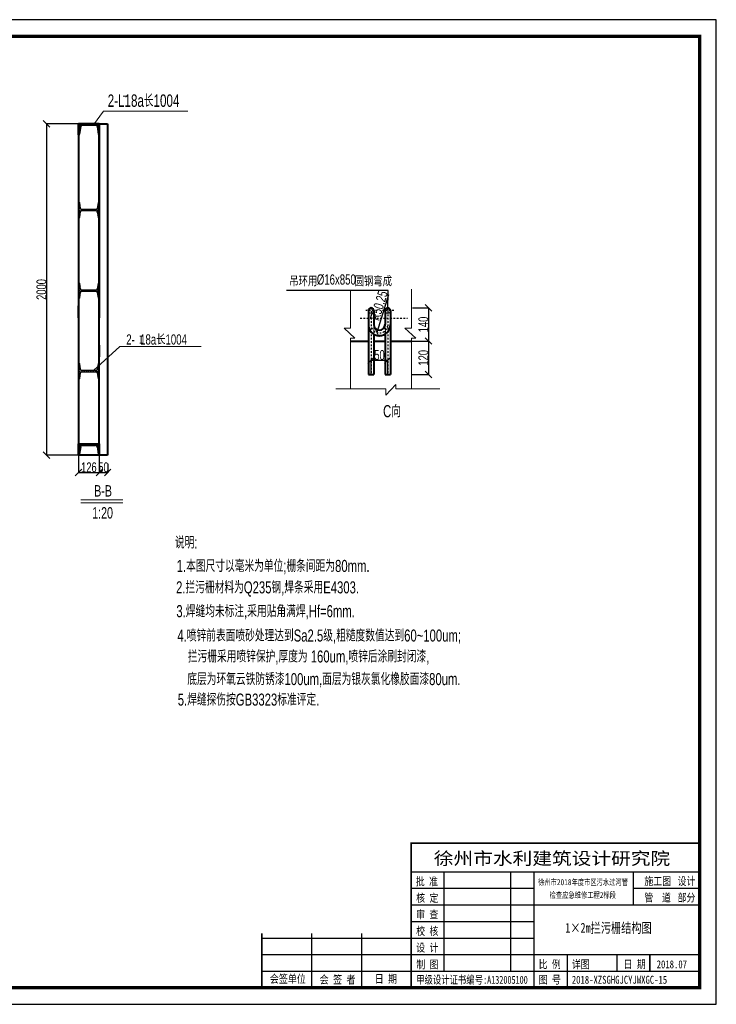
# Model space of a CAD drawing. Header units: millimetres. Extents: x 155903 to 179573, y -3569 to 2408.
# Tile 2 of 4: x 160103 to 164303, y -3569 to 2371. Entities that reach past the tile are written whole.
import ezdxf

# ---------------------------------------------------------------- set-up
doc = ezdxf.new("R2010")
doc.units = ezdxf.units.MM
doc.header["$LTSCALE"] = 10
doc.linetypes.add('ACAD_ISO02W100', pattern=[15, 12, -3])
doc.linetypes.add('DASHDOTX2', pattern=[2, 1, -0.5, 0, -0.5])
doc.layers.get('Defpoints').update_dxf_attribs({"color": 241})
doc.layers.add('图框', color=7, linetype='Continuous')
doc.layers.add('轴线', color=3, linetype='DASHDOTX2')
for name, color, linetype, lineweight in [('标注', 4, 'Continuous', 13), ('标注线', 4, 'Continuous', 13), ('粗实线', 7, 'Continuous', 35), ('细实线', 1, 'Continuous', 15), ('虚线', 2, 'ACAD_ISO02W100', 15), ('轮廓线', 1, 'Continuous', 40)]:
    doc.layers.add(name, color=color, linetype=linetype, lineweight=lineweight)
doc.styles.add('HZTXT-E', font='hztxt_e.shx', dxfattribs={"width": 0.7, "bigfont": 'hzdx.shx'})
doc.styles.get("Standard").update_dxf_attribs({"font": 'hztxt_e.shx', "width": 0.7, "bigfont": 'hzdx.shx'})
doc.styles.add('图框', font='simfang.ttf', dxfattribs={"width": 0.8, "height": 4})
doc.dimstyles.new('ISO-25', dxfattribs={"dimtxt": 2.5, "dimasz": 2.5, "dimexe": 1.25, "dimexo": 0.625, "dimtad": 1, "dimtxsty": 'Standard', "dimblk": 'OBLIQUE', "dimcen": 2.5, "dimadec": 0, "dimazin": 0, "dimtfac": 1, "dimtmove": 0, "dimatfit": 3, "dimldrblk": 'OBLIQUE', "dimfxl": 0, "dimarcsym": 0})
pattern_1 = [(135, (0, 500), (-6.7351921, -6.7351921), [])]

# ---------------------------------------------------------------- blocks, each defined once
blk = doc.blocks.new('_OBLIQUE')
at = {"color": 0, "linetype": 'ByBlock'}
blk.add_line((-0.5, -0.5), (0.5, 0.5), dxfattribs=at)
blk = doc.blocks.new('*D5')
at = {"layer": 'Defpoints', "color": 0}
for p in [(162464.8, 433), (162464.8, 230.5), (162568, 230.5)]:
    blk.add_point(p, dxfattribs=at)
at = {"layer": '标注线', "color": 0, "lineweight": -2}
for p, q in [((162465.5, 433), (162569.3, 433)), ((162568, 433), (162568, 230.5)), ((162465.5, 230.5), (162569.3, 230.5))]:
    blk.add_line(p, q, dxfattribs=at)
at = {"layer": '标注线', "color": 0, "lineweight": -2, "xscale": 40, "yscale": 40, "zscale": 40}
for p, rotation in [((162568, 433), 90), ((162568, 230.5), 270)]:
    blk.add_blockref('_OBLIQUE', p, dxfattribs=dict(at, rotation=rotation))
at = {"layer": '标注线', "color": 0, "insert": (162537.4, 331.8), "char_height": 60, "attachment_point": 5, "rotation": 90, "style": 'HZTXT-E'}
blk.add_mtext('120', dxfattribs=at)
blk = doc.blocks.new('*D6')
at = {"layer": 'Defpoints', "color": 0}
for p in [(162470.8, 632.5), (162470.8, 433), (162568, 433)]:
    blk.add_point(p, dxfattribs=at)
at = {"layer": '标注线', "color": 0, "lineweight": -2}
for p, q in [((162471.5, 632.5), (162569.3, 632.5)), ((162568, 632.5), (162568, 433)), ((162471.5, 433), (162569.3, 433))]:
    blk.add_line(p, q, dxfattribs=at)
at = {"layer": '标注线', "color": 0, "lineweight": -2, "xscale": 40, "yscale": 40, "zscale": 40}
for p, rotation in [((162568, 632.5), 90), ((162568, 433), 270)]:
    blk.add_blockref('_OBLIQUE', p, dxfattribs=dict(at, rotation=rotation))
at = {"layer": '标注线', "color": 0, "insert": (162537.4, 532.8), "char_height": 60, "attachment_point": 5, "rotation": 90, "style": 'HZTXT-E'}
blk.add_mtext('140', dxfattribs=at)
blk = doc.blocks.new('*D7')
at = {"layer": 'Defpoints', "color": 0}
for p in [(162322.5, 317.5), (162222, 230.5), (162322.5, 230.5)]:
    blk.add_point(p, dxfattribs=at)
at = {"layer": '标注线', "color": 0, "lineweight": -2}
for p, q in [((162222, 231.1), (162222, 318.8)), ((162222, 317.5), (162322.5, 317.5)), ((162322.5, 231.1), (162322.5, 318.8))]:
    blk.add_line(p, q, dxfattribs=at)
at = {"layer": '标注线', "color": 0, "lineweight": -2, "xscale": 40, "yscale": 40, "zscale": 40, "rotation": 180}
blk.add_blockref('_OBLIQUE', (162222, 317.5), dxfattribs=at)
at = {"layer": '标注线', "color": 0, "lineweight": -2, "xscale": 40, "yscale": 40, "zscale": 40}
blk.add_blockref('_OBLIQUE', (162322.5, 317.5), dxfattribs=at)
at = {"layer": '标注线', "color": 0, "insert": (162272.5, 348.1), "char_height": 60, "attachment_point": 5, "style": 'HZTXT-E'}
blk.add_mtext('50', dxfattribs=at)
blk = doc.blocks.new('*D10')
at = {"layer": 'Defpoints', "color": 0}
for p in [(160457.3, 1744), (160265.2, -256.2), (160457.3, -256.2)]:
    blk.add_point(p, dxfattribs=at)
at = {"layer": '标注线', "color": 0, "lineweight": -2}
for p, q in [((160456.6, 1744), (160263.9, 1744)), ((160265.2, 1744), (160265.2, -256.2)), ((160456.6, -256.2), (160263.9, -256.2))]:
    blk.add_line(p, q, dxfattribs=at)
at = {"layer": '标注线', "color": 0, "lineweight": -2, "xscale": 40, "yscale": 40, "zscale": 40}
for p, rotation in [((160265.2, 1744), 90), ((160265.2, -256.2), 270)]:
    blk.add_blockref('_OBLIQUE', p, dxfattribs=dict(at, rotation=rotation))
at = {"layer": '标注线', "color": 0, "insert": (160234.6, 743.9), "char_height": 60, "attachment_point": 5, "rotation": 90, "style": 'HZTXT-E'}
blk.add_mtext('2000', dxfattribs=at)
blk = doc.blocks.new('I18a')
at = {"layer": '轮廓线'}
for p, q in [((-634506.6, -107244.9), (-634380.6, -107244.9)), ((-634506.6, -107312.9), (-634506.6, -107244.9)), ((-634506.6, -107244.9), (-634506.6, -107251.9)), ((-634506.6, -107251.9), (-634506.6, -107262.4)), ((-634506.6, -107251.9), (-634506.6, -107262.4)), ((-634495, -107262.4), (-634501.4, -107307.7)), ((-634484.5, -107251.9), (-634402.7, -107251.9)), ((-634392.2, -107262.4), (-634385.9, -107307.7)), ((-634380.6, -107244.9), (-634380.6, -107312.9)), ((-634506.6, -107312.9), (-634506.6, -107307.7))]:
    blk.add_line(p, q, dxfattribs=at)
for centre, radius, start, end in [((-634484.5, -107262.4), 10.5, 90, 180), ((-634402.7, -107262.4), 10.5, 0, 90), ((-634506.6, -107307.7), 5.25, 270, 0), ((-634380.6, -107307.7), 5.25, 180, 270)]:
    blk.add_arc(centre, radius, start, end, dxfattribs=at)
blk = doc.blocks.new('*D11')
at = {"layer": 'Defpoints', "color": 0}
for p in [(160457.3, -256.2), (160583.3, -256.2), (160583.3, -359.9)]:
    blk.add_point(p, dxfattribs=at)
at = {"layer": '标注线', "color": 0, "lineweight": -2}
for p, q in [((160457.3, -256.8), (160457.3, -361.2)), ((160583.3, -256.8), (160583.3, -361.2)), ((160457.3, -359.9), (160583.3, -359.9))]:
    blk.add_line(p, q, dxfattribs=at)
at = {"layer": '标注线', "color": 0, "lineweight": -2, "xscale": 40, "yscale": 40, "zscale": 40, "rotation": 180}
blk.add_blockref('_OBLIQUE', (160457.3, -359.9), dxfattribs=at)
at = {"layer": '标注线', "color": 0, "lineweight": -2, "xscale": 40, "yscale": 40, "zscale": 40}
blk.add_blockref('_OBLIQUE', (160583.3, -359.9), dxfattribs=at)
at = {"layer": '标注线', "color": 0, "insert": (160520.3, -329.3), "char_height": 60, "attachment_point": 5, "style": 'HZTXT-E'}
blk.add_mtext('126', dxfattribs=at)
blk = doc.blocks.new('*D13')
at = {"layer": 'Defpoints', "color": 0}
for p in [(160583.6, -316.5), (160633.6, -306.5), (160633.6, -360)]:
    blk.add_point(p, dxfattribs=at)
at = {"layer": '标注线', "color": 0, "lineweight": -2}
for p, q in [((160583.6, -317.2), (160583.6, -361.3)), ((160633.6, -307.2), (160633.6, -361.3)), ((160583.6, -360), (160633.6, -360))]:
    blk.add_line(p, q, dxfattribs=at)
at = {"layer": '标注线', "color": 0, "lineweight": -2, "xscale": 40, "yscale": 40, "zscale": 40, "rotation": 180}
blk.add_blockref('_OBLIQUE', (160583.6, -360), dxfattribs=at)
at = {"layer": '标注线', "color": 0, "lineweight": -2, "xscale": 40, "yscale": 40, "zscale": 40}
blk.add_blockref('_OBLIQUE', (160633.6, -360), dxfattribs=at)
at = {"layer": '标注线', "color": 0, "insert": (160608.6, -329.4), "char_height": 60, "attachment_point": 5, "style": 'HZTXT-E'}
blk.add_mtext('50', dxfattribs=at)
blk = doc.blocks.new('*D15')
at = {"layer": 'Defpoints', "color": 0}
for p in [(162257.4, 484), (162272.2, 532)]:
    blk.add_point(p, dxfattribs=at)
at = {"layer": '标注线', "color": 0, "lineweight": -2}
blk.add_line((162327.3, 710.7), (162257.4, 484), dxfattribs=at)
at = {"layer": '标注线', "color": 0, "lineweight": -2, "xscale": 40, "yscale": 40, "zscale": 40, "rotation": 252.8681694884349}
blk.add_blockref('_OBLIQUE', (162257.4, 484), dxfattribs=at)
at = {"layer": '标注线', "color": 0, "insert": (162273.9, 644.9), "char_height": 60, "attachment_point": 5, "rotation": 72.86817, "style": 'HZTXT-E'}
blk.add_mtext('R50,25', dxfattribs=at)

msp = doc.modelspace()

# ---------------------------------------------------------------- hatches: boundary and pattern name
at = {"ltscale": 0.02}
h = msp.add_hatch(dxfattribs=at)
h.set_pattern_fill('ANSI31', color=256, scale=3, angle=90, style=0)
h.set_pattern_definition(pattern_1)
h.paths.add_polyline_path([(160479.382, 1736.953), (160547.499, 1736.953), (160552.56, 1743.953), (160457.273, 1743.953), (160457.273, 1675.953, 0.41421356), (160462.523, 1681.203), (160468.882, 1726.453, -0.41421356)])
h = msp.add_hatch(dxfattribs=at)
h.set_pattern_fill('ANSI31', color=256, scale=3, angle=90, style=0)
h.set_pattern_definition(pattern_1)
h.paths.add_polyline_path([(160583.273, 1743.953), (160552.56, 1743.953), (160547.499, 1736.953), (160561.163, 1736.953, -0.41421356), (160571.663, 1726.453), (160578.023, 1681.203, 0.41421356), (160583.273, 1675.953)])
h = msp.add_hatch(dxfattribs=at)
h.set_pattern_fill('ANSI31', color=256, scale=3, angle=90, style=0)
h.set_pattern_definition([(135, (3e-05, 486), (-6.7351921, -6.7351921), [])])
h.paths.add_polyline_path([(160583.273, 1269.953), (160579.861, 1269.953, 0.36662936), (160575.62, 1266.36), (160570.111, 1233.306, -0.36662936), (160561.727, 1226.203), (160478.819, 1226.203, -0.36662938), (160470.435, 1233.306), (160464.926, 1266.36, 0.36621279), (160460.691, 1269.953), (160457.273, 1269.953), (160457.273, 1175.953), (160460.684, 1175.953, 0.36662938), (160464.926, 1179.546), (160470.435, 1212.601, -0.36662938), (160478.819, 1219.703), (160561.727, 1219.703, -0.36662936), (160570.111, 1212.601), (160575.62, 1179.546, 0.36662936), (160579.861, 1175.953), (160583.273, 1175.953)])
h = msp.add_hatch(dxfattribs=at)
h.set_pattern_fill('ANSI31', color=256, scale=3, angle=90, style=0)
h.paths.add_polyline_path([(160583.273, 783.953), (160579.861, 783.953, 0.36662936), (160575.62, 780.36), (160570.111, 747.306, -0.36662936), (160561.727, 740.203), (160478.819, 740.203, -0.36662938), (160470.435, 747.306), (160464.926, 780.36, 0.36621279), (160460.691, 783.953), (160457.273, 783.953), (160457.273, 689.953), (160460.684, 689.953, 0.36662938), (160464.926, 693.546), (160470.435, 726.601, -0.36662938), (160478.819, 733.703), (160561.727, 733.703, -0.36662936), (160570.111, 726.601), (160575.62, 693.546, 0.36662936), (160579.861, 689.953), (160583.273, 689.953)])
h = msp.add_hatch(dxfattribs=at)
h.set_pattern_fill('ANSI31', color=256, scale=3, angle=90, style=0)
h.paths.add_polyline_path([(160583.273, 286.972), (160572.8, 277.439), (160570.111, 261.306, -0.36662936), (160561.727, 254.203), (160478.819, 254.203, -0.36662938), (160470.435, 261.306), (160464.926, 294.36, 0.36621279), (160460.691, 297.953), (160457.273, 297.953), (160457.273, 203.953), (160460.684, 203.953, 0.36662938), (160464.926, 207.546), (160470.435, 240.601, -0.36662938), (160478.819, 247.703), (160561.727, 247.703, -0.36662936), (160570.111, 240.601), (160575.62, 207.546, 0.36662936), (160579.861, 203.953), (160583.273, 203.953)])
h = msp.add_hatch(dxfattribs=at)
h.set_pattern_fill('ANSI31', color=256, scale=3, angle=90, style=0)
h.paths.add_polyline_path([(160583.273, -187.547), (160457.273, -187.547), (160457.273, -255.547, 0.41421356), (160462.523, -250.297), (160468.882, -205.047, -0.41421356), (160479.382, -194.547), (160561.163, -194.547, -0.41421356), (160571.663, -205.047), (160578.023, -250.297, 0.41421356), (160583.273, -255.547)])

# ---------------------------------------------------------------- linework, layer by layer
for p, q in [((162324.84, 738.441), (161712.71, 738.441)), ((162322.467, 616.428), (162324.84, 738.441)), ((162463.222, -2597.132), (162463.222, -3468.56)), ((162463.222, -3468.56), (162463.222, -2597.132)), ((162463.222, -2768.56), (164203.222, -2768.56)), ((162663.222, -3368.56), (162663.222, -2768.56)), ((163063.222, -2768.56), (163063.222, -3368.56)), ((163203.222, -2768.56), (163203.222, -3468.56)), ((163803.222, -2968.56), (163803.222, -2768.56)), ((162463.222, -2868.56), (163203.222, -2868.56)), ((163803.222, -2868.56), (164203.222, -2868.56)), ((162463.222, -2968.56), (164203.222, -2968.56)), ((162463.222, -3068.56), (163203.222, -3068.56)), ((161563.222, -3140.893), (161563.222, -3468.56)), ((161863.222, -3140.893), (161863.222, -3468.56)), ((162163.222, -3140.893), (162163.222, -3468.56)), ((161563.222, -3168.56), (163203.222, -3168.56)), ((161563.222, -3268.56), (164203.222, -3268.56)), ((163403.222, -3268.56), (163403.222, -3468.56)), ((163703.222, -3268.56), (163703.222, -3368.56)), ((163903.222, -3268.56), (163903.222, -3368.56)), ((163903.222, -3368.56), (163903.222, -3268.56)), ((161563.222, -3368.56), (164203.222, -3368.56))]:
    msp.add_line(p, q)
msp.add_lwpolyline([(155903.222, -3568.56), (164303.222, -3568.56), (164303.222, 2371.44), (155903.222, 2371.44)], close=True)
for points, const_width in [([(156403.222, 2271.44), (164203.222, 2271.44), (164203.222, -3468.56), (156403.222, -3468.56), (156403.222, 2271.44)], 20), ([(164203.222, -2597.132), (162463.222, -2597.132), (162463.222, -3468.56)], 10), ([(161563.222, -3140.893), (161563.222, -3468.56)], 10)]:
    msp.add_lwpolyline(points, dxfattribs=dict(const_width=const_width))
at = {"layer": '标注'}
for p, q in [((160727.092, 1909.879), (160752.068, 1909.879)), ((160607.694, 1820.212), (160547.273, 1736.641)), ((161116.818, 1820.212), (160607.694, 1820.212)), ((162464.847, 450.535), (162464.847, 145.483)), ((160706.498, 399.136), (160547.273, 254.203)), ((161197.409, 399.136), (160706.498, 399.136))]:
    msp.add_line(p, q, dxfattribs=at)
at = {"layer": '标注线'}
for p, q in [((162097.894, 738.441), (162097.894, 510.122)), ((162464.847, 745.307), (162464.847, 510.122)), ((162059.156, 510.122), (162123.824, 450.535)), ((162097.894, 510.122), (162059.156, 510.122)), ((162464.847, 510.122), (162426.109, 510.122)), ((162426.109, 510.122), (162490.777, 450.535)), ((162097.894, 450.535), (162097.894, 145.483)), ((162123.824, 450.535), (162097.894, 450.535)), ((162490.777, 450.535), (162464.847, 450.535)), ((162008.696, 145.483), (162311.713, 145.483)), ((162311.713, 106.745), (162371.299, 171.413)), ((162311.713, 145.483), (162311.713, 106.745)), ((162371.299, 171.413), (162371.299, 145.483)), ((162371.299, 145.483), (162636.177, 145.483))]:
    msp.add_line(p, q, dxfattribs=at)
at = {"layer": '标注线', "color": 1, "lineweight": 30}
for points in [[(160583.273, 1175.953), (160583.273, 1269.953), (160579.861, 1269.953, 0.36662936), (160575.62, 1266.36), (160570.111, 1233.306, -0.36662936), (160561.727, 1226.203), (160478.819, 1226.203, -0.36662938), (160470.435, 1233.306), (160464.926, 1266.36, 0.36662938), (160460.684, 1269.953), (160457.273, 1269.953), (160457.273, 1175.953), (160460.684, 1175.953, 0.36662938), (160464.926, 1179.546), (160470.435, 1212.601, -0.36662938), (160478.819, 1219.703), (160561.727, 1219.703, -0.36662936), (160570.111, 1212.601), (160575.62, 1179.546, 0.36662936), (160579.861, 1175.953), (160583.273, 1175.953)], [(160583.273, 689.953), (160583.273, 783.953), (160579.861, 783.953, 0.36662936), (160575.62, 780.36), (160570.111, 747.306, -0.36662936), (160561.727, 740.203), (160478.819, 740.203, -0.36662938), (160470.435, 747.306), (160464.926, 780.36, 0.36662938), (160460.684, 783.953), (160457.273, 783.953), (160457.273, 689.953), (160460.684, 689.953, 0.36662938), (160464.926, 693.546), (160470.435, 726.601, -0.36662938), (160478.819, 733.703), (160561.727, 733.703, -0.36662936), (160570.111, 726.601), (160575.62, 693.546, 0.36662936), (160579.861, 689.953), (160583.273, 689.953)], [(160583.273, 203.953), (160583.273, 297.953), (160579.861, 297.953, 0.36662936), (160575.62, 294.36), (160570.111, 261.306, -0.36662936), (160561.727, 254.203), (160478.819, 254.203, -0.36662938), (160470.435, 261.306), (160464.926, 294.36, 0.36662938), (160460.684, 297.953), (160457.273, 297.953), (160457.273, 203.953), (160460.684, 203.953, 0.36662938), (160464.926, 207.546), (160470.435, 240.601, -0.36662938), (160478.819, 247.703), (160561.727, 247.703, -0.36662936), (160570.111, 240.601), (160575.62, 207.546, 0.36662936), (160579.861, 203.953), (160583.273, 203.953)]]:
    msp.add_lwpolyline(points, format="xyb", dxfattribs=at)
at = {"layer": '粗实线', "color": 7, "linetype": 'Continuous', "const_width": 6.25}
msp.add_lwpolyline([(160471.643, -525.901), (160725.253, -525.901)], dxfattribs=at)
at = {"layer": '细实线'}
for p, q in [((160843.301, 462.086), (160826.787, 462.086)), ((160827.534, 419.102), (160843.586, 419.102)), ((160835.044, 462.086), (160835.044, 419.102)), ((160471.643, -542.776), (160725.253, -542.776))]:
    msp.add_line(p, q, dxfattribs=at)
at = {"layer": '虚线'}
for centre in [(162221.967, 616.428), (162322.467, 616.428)]:
    msp.add_arc(centre, 16.08, 180, 0, dxfattribs=at)
at = {"layer": '轮廓线'}
for p, q in [((160457.273, 1743.953), (160457.273, -256.165)), ((160583.273, 1743.953), (160457.273, 1743.953)), ((160583.273, 1743.953), (160457.273, 1743.953)), ((160583.273, 1743.953), (160583.273, 573.578)), ((160583.273, 1743.953), (160583.273, 573.578)), ((160583.273, -256.165), (160583.273, 1743.953)), ((160583.273, 1743.953), (160633.273, 1743.953)), ((160633.273, 1743.953), (160633.273, -256.165)), ((160457.273, 573.578), (160457.273, 644.453)), ((160457.273, 573.578), (160457.273, 644.453)), ((162205.887, 616.428), (162205.887, 230.508)), ((162238.047, 616.428), (162238.047, 532.008)), ((162306.387, 616.428), (162306.387, 532.008)), ((162338.547, 616.428), (162338.547, 230.508)), ((162097.894, 433.016), (162205.887, 433.016)), ((162238.047, 475.156), (162238.047, 230.508)), ((162238.047, 433.016), (162306.387, 433.016)), ((162306.387, 475.156), (162306.387, 230.508)), ((162338.547, 433.016), (162464.847, 433.016)), ((160583.273, 408.453), (160583.273, 337.578)), ((160583.273, 408.453), (160583.273, 337.578)), ((162205.887, 230.508), (162238.047, 230.508)), ((162306.387, 230.508), (162338.547, 230.508)), ((160457.273, 52.335), (160457.273, -256.165)), ((160580.292, 52.335), (160583.273, 52.335)), ((160633.273, -256.165), (160457.273, -256.165))]:
    msp.add_line(p, q, dxfattribs=at)
for centre, radius, start, end in [((162221.967, 616.428), 16.08, 0, 180), ((162322.467, 616.428), 16.08, 0, 180), ((162272.217, 532.008), 66.33, 180, 0), ((162272.217, 532.008), 34.17, 180, 0)]:
    msp.add_arc(centre, radius, start, end, dxfattribs=at)
at = {"layer": '轴线'}
for p, q in [((162258.622, 616.428), (162189.285, 616.428)), ((162221.967, 632.508), (162221.967, 230.508)), ((162359.122, 616.428), (162289.785, 616.428)), ((162322.467, 632.508), (162322.467, 230.508)), ((162156.522, 571.008), (162442.36, 571.008)), ((162238.047, 532.008), (162238.047, 475.156)), ((162306.387, 532.008), (162306.387, 475.156))]:
    msp.add_line(p, q, dxfattribs=at)
msp.add_arc((162272.217, 532.008), 50.25, 180, 0, dxfattribs=at)

# ---------------------------------------------------------------- block references
at = {"layer": '轮廓线'}
for p in [(794963.91, 108988.881), (794963.91, 107057.381)]:
    msp.add_blockref('I18a', p, dxfattribs=at)

# ---------------------------------------------------------------- texts
for s, height, style, width, p in [('C向', 72.8, 'HZTXT-E', 0.7, (162294.281, -26.793)), ('说明:', 72.8, 'HZTXT-E', 0.7, (161039.264, -819.06)), ('1.本图尺寸以毫米为单位;栅条间距为80mm.', 72.8, 'HZTXT-E', 0.7, (161049.822, -960.277)), ('2.拦污栅材料为Q235钢,焊条采用E4303.', 72.8, 'HZTXT-E', 0.7, (161046.074, -1089.601)), ('3.焊缝均未标注,采用贴角满焊,Hf=6mm.', 72.8, 'HZTXT-E', 0.7, (161047.736, -1233.166)), ('4.喷锌前表面喷砂处理达到Sa2.5级,粗糙度数值达到60~100um;', 72.8, 'HZTXT-E', 0.7, (161053.859, -1380.23)), ('拦污栅采用喷锌保护,厚度为 160um,喷锌后涂刷封闭漆,', 72.8, 'HZTXT-E', 0.7, (161116.976, -1506.496)), ('  底层为环氧云铁防锈漆100um,面层为银灰氯化橡胶面漆80um.', 72.8, 'HZTXT-E', 0.7, (161075.832, -1642.999)), ('5.焊缝探伤按GB3323标准评定.', 72.8, 'HZTXT-E', 0.7, (161056.187, -1766.693)), ('徐州市水利建筑设计研究院', 75.71429, '图框', 1.15, (162599.893, -2726.246)), ('批 准', 48, '图框', 0.8, (162491.224, -2851.632)), ('徐州市2018年度市区污水过河管', 36, '图框', 0.75, (163228.854, -2849.678)), ('施工图', 48, '图框', 0.8, (163869.743, -2849.678)), ('设计', 48, '图框', 0.8, (164069.547, -2849.678)), ('核 定', 48, '图框', 0.8, (162493.741, -2951.115)), ('检查应急维修工程2标段', 36, '图框', 0.75, (163298.182, -2927.249)), ('管  道', 48, '图框', 0.8, (163869.743, -2949.019)), ('部分', 48, '图框', 0.8, (164069.547, -2949.019)), ('审 查', 48, '图框', 0.8, (162493.741, -3051.115)), ('校 核', 48, '图框', 0.8, (162493.741, -3151.115)), ('设 计', 48, '图框', 0.8, (162493.741, -3251.115)), ('制 图', 48, '图框', 0.8, (162494.39, -3352.499)), ('比 例', 48, '图框', 0.8, (163232.208, -3351.273)), ('详图', 48, '图框', 0.8, (163432.208, -3351.273)), ('日 期', 48, '图框', 0.8, (163743.741, -3351.273)), ('2018.07', 48, '图框', 0.8, (163943.741, -3351.273)), ('会签单位', 48.5714, '图框', 0.8, (161611.114, -3439.595)), ('日 期', 48.5714, '图框', 0.8, (162243.478, -3439.09)), ('会 签 者', 48.5714, '图框', 0.8, (161911.797, -3443.879)), ('甲级设计证书编号:A132005100', 48, '图框', 0.75, (162493.772, -3444.724)), ('图 号', 48, '图框', 0.8, (163232.208, -3444.432)), ('2018-XZSGHGJCYJWXGC-15', 48, '图框', 0.8, (163432.208, -3444.432))]:
    msp.add_text(s, height=height, dxfattribs=dict(style=style, width=width)).set_placement(p)
at = {"layer": '图框', "style": '图框', "width": 0.75}
msp.add_text('1×2m拦污栅结构图 ', height=60, dxfattribs=at).set_placement((163392.594, -3137.349))
at = {"layer": '标注', "style": 'HZTXT-E', "width": 0.7}
msp.add_text('2-L18a长1004', height=75, dxfattribs=at).set_placement((160633.72, 1845.727))
at = {"layer": '细实线', "style": 'HZTXT-E', "width": 0.7}
for s, height, p in [('吊环用              圆钢弯成', 61.875, (161728.452, 763.224)), ('%%C16x850', 61.875, (161894.697, 773.204)), ('2-  18a长1004', 61.875, (160745.733, 411.43)), ('B-B', 68.75, (160552.173, -505.326)), ('1:20', 68.75, (160540.354, -637.972))]:
    msp.add_text(s, height=height, dxfattribs=at).set_placement(p)

# ---------------------------------------------------------------- dimensions: what is measured, and where the dimension line sits
at = {"layer": '标注线'}
dim = msp.add_linear_dim(base=(160265.199, -256.165), p1=(160457.273, 1743.953), p2=(160457.273, -256.165), angle=90, dimstyle='ISO-25', override={"dimtxt": 60, "dimasz": 40, "dimdec": 0, "dimtxsty": 'HZTXT-E'}, dxfattribs=at)
dim.commit()
dim.dimension.update_dxf_attribs({"geometry": '*D10', "text_midpoint": (160234.574, 743.894)})
dim = msp.add_radius_dim(center=(162272.217, 532.008), mpoint=(162257.415, 483.987), dimstyle='ISO-25', override={"dimtxt": 60, "dimasz": 40, "dimtxsty": 'HZTXT-E'}, dxfattribs=at)
dim.commit()
dim.dimension.update_dxf_attribs({"geometry": '*D15', "text_midpoint": (162304.141, 635.574), "dimtype": 164})
for base, p1, p2, text, picture, middle in [((162568.036, 433.016), (162470.847, 632.508), (162470.847, 433.016), '140', '*D6', (162537.411, 532.762)), ((162568.036, 230.508), (162464.847, 433.016), (162464.847, 230.508), '120', '*D5', (162537.411, 331.762))]:
    dim = msp.add_linear_dim(base=base, p1=p1, p2=p2, angle=90, text=text, dimstyle='ISO-25', override={"dimtxt": 60, "dimasz": 40, "dimtxsty": 'HZTXT-E'}, dxfattribs=at)
    dim.commit()
    dim.dimension.update_dxf_attribs({"geometry": picture, "text_midpoint": middle})
dim = msp.add_linear_dim(base=(162322.467, 317.524), p1=(162221.967, 230.508), p2=(162322.467, 230.508), text='50', dimstyle='ISO-25', override={"dimtxt": 60, "dimasz": 40, "dimtxsty": 'HZTXT-E'}, dxfattribs=at)
dim.commit()
dim.dimension.update_dxf_attribs({"geometry": '*D7', "text_midpoint": (162272.514, 317.524), "dimtype": 160})
dim = msp.add_linear_dim(base=(160583.273, -359.923), p1=(160457.273, -256.165), p2=(160583.273, -256.165), dimstyle='ISO-25', override={"dimtxt": 60, "dimasz": 40, "dimtxsty": 'HZTXT-E'}, dxfattribs=at)
dim.commit()
dim.dimension.update_dxf_attribs({"geometry": '*D11', "text_midpoint": (160520.273, -329.298)})
dim = msp.add_linear_dim(base=(160633.578, -360.01), p1=(160583.578, -316.528), p2=(160633.578, -306.528), dimstyle='ISO-25', override={"dimtxt": 60, "dimasz": 40, "dimtxsty": 'HZTXT-E'}, dxfattribs=at)
dim.commit()
dim.dimension.update_dxf_attribs({"geometry": '*D13', "text_midpoint": (160608.578, -360.01), "dimtype": 160})

doc.saveas('drawing.dxf')
